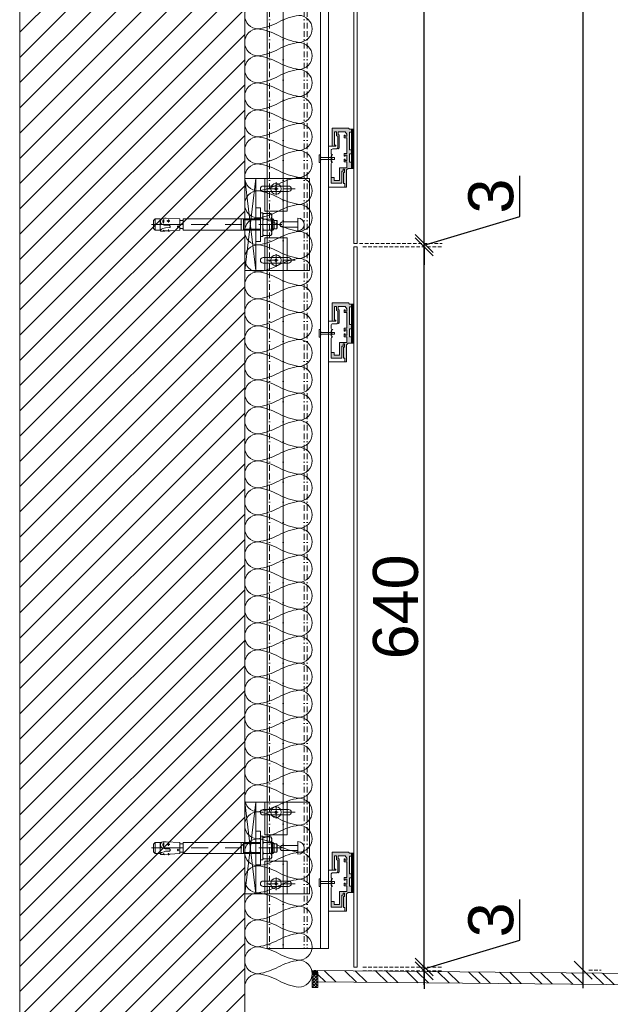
# Model space of a CAD drawing. Header units: millimetres. Extents: x 3652085 to 3778338, y -303702 to -273644.
# Tile 83 of 256: x 3673665 to 3674190, y -283024 to -282148. Entities that reach past the tile are written whole.
import ezdxf

# ---------------------------------------------------------------- set-up
doc = ezdxf.new("R2010")
doc.units = ezdxf.units.MM
doc.header["$PDMODE"] = 34
doc.linetypes.add('BORDERX2', pattern=[88.9, 25.4, -12.7, 25.4, -12.7, 0, -12.7])
doc.linetypes.add('HIDDEN2', pattern=[4.7625, 3.175, -1.5875])
for name, color, linetype in [('!!!! FACADE NACRISFERI QVABAMBIS IZOLACIA', 7, 'Continuous'), ('BRICK WALL 100 (GELOVANI)', 7, 'Continuous'), ('TRANSOM', 7, 'Continuous')]:
    doc.layers.add(name, color=color, linetype=linetype)
for name, color, linetype, lineweight in [('COMPOSITIVE-PANEL (HAUSART)', 177, 'Continuous', 5), ('DIM-03    (HAUSART)', 111, 'Continuous', 5), ('FINISH-FLOOR   (HAUSART)', 140, 'Continuous', 5), ('INSULATION (HAUSEART)', 31, 'Continuous', 15), ('WALL-EXT    (HAUSART)', 7, 'Continuous', 30)]:
    doc.layers.add(name, color=color, linetype=linetype, lineweight=lineweight)
doc.styles.add('1-20 Eng HA', font='arial.ttf', dxfattribs={"height": 40})
doc.dimstyles.new('1-20 Eng HA', dxfattribs={"dimtxt": 40, "dimasz": 16, "dimexe": 16, "dimexo": 5, "dimgap": 5, "dimtad": 1, "dimdec": 0, "dimlfac": -1, "dimzin": 0, "dimdsep": 46, "dimtxsty": '1-20 Eng HA', "dimblk": 'OBLIQUE', "dimcen": 0.09, "dimdle": 16, "dimclrd": 256, "dimclre": 256, "dimclrt": 256, "dimadec": 0, "dimazin": 0, "dimtfac": 1, "dimtdec": 0, "dimtofl": 0, "dimtmove": 0, "dimatfit": 3, "dimldrblk": 'OBLIQUE', "dimfxl": 1, "dimtolj": 1, "dimtzin": 0, "dimlwe": 0, "dimarcsym": 0})

# ---------------------------------------------------------------- blocks, each defined once
blk = doc.blocks.new('_Oblique')
at = {"color": 0, "linetype": 'ByBlock', "lineweight": -2}
blk.add_line((-0.5, -0.5), (0.5, 0.5), dxfattribs=at)
blk = doc.blocks.new('*D261')
at = {"layer": 'Defpoints', "color": 0, "lineweight": 0, "transparency": 16777216}
for p in [(3674035.74, -280013.13, 604742.05), (3674165.65, -280013.13), (3674165.65, -282993.42)]:
    blk.add_point(p, dxfattribs=at)
at = {"layer": 'DIM-03    (HAUSART)', "lineweight": -2, "transparency": 16777216}
blk.add_line((3674165.65, -283009.42), (3674165.65, -279997.13), dxfattribs=at)
at = {"layer": 'DIM-03    (HAUSART)', "linetype": 'HIDDEN2', "lineweight": 0, "transparency": 16777216}
for p, q in [((3674040.74, -280013.13), (3674181.65, -280013.13)), ((3674170.65, -282993.42), (3674181.65, -282993.42))]:
    blk.add_line(p, q, dxfattribs=at)
at = {"layer": 'DIM-03    (HAUSART)', "lineweight": -2, "transparency": 16777216, "xscale": 16, "yscale": 16, "zscale": 16}
for p, rotation in [((3674165.65, -280013.13), 90), ((3674165.65, -282993.42), 270)]:
    blk.add_blockref('_Oblique', p, dxfattribs=dict(at, rotation=rotation))
at = {"layer": 'DIM-03    (HAUSART)', "transparency": 16777216, "insert": (3674140.22, -281503.28), "char_height": 40, "attachment_point": 5, "rotation": 90, "style": '1-20 Eng HA'}
blk.add_mtext('\\A1;2980', dxfattribs=at)
blk = doc.blocks.new('*D282')
at = {"layer": 'Defpoints', "color": 0, "lineweight": 0, "transparency": 16777216}
for p in [(3673964.62, -282350.13, -28787.3), (3674024.31, -282350.13), (3673964.62, -282990.58, -28787.3)]:
    blk.add_point(p, dxfattribs=at)
at = {"layer": 'DIM-03    (HAUSART)', "lineweight": -2, "transparency": 16777216}
blk.add_line((3674024.31, -283006.58), (3674024.31, -282334.13), dxfattribs=at)
at = {"layer": 'DIM-03    (HAUSART)', "linetype": 'HIDDEN2', "lineweight": 0, "transparency": 16777216}
for p, q in [((3673969.62, -282350.13), (3674040.31, -282350.13)), ((3673969.62, -282990.58), (3674040.31, -282990.58))]:
    blk.add_line(p, q, dxfattribs=at)
at = {"layer": 'DIM-03    (HAUSART)', "lineweight": -2, "transparency": 16777216, "xscale": 16, "yscale": 16, "zscale": 16}
for p, rotation in [((3674024.31, -282350.13), 90), ((3674024.31, -282990.58), 270)]:
    blk.add_blockref('_Oblique', p, dxfattribs=dict(at, rotation=rotation))
at = {"layer": 'DIM-03    (HAUSART)', "transparency": 16777216, "insert": (3673998.89, -282670.36), "char_height": 40, "attachment_point": 5, "rotation": 90, "style": '1-20 Eng HA'}
blk.add_mtext('\\A1;640', dxfattribs=at)
blk = doc.blocks.new('*D295')
at = {"layer": 'Defpoints', "color": 0, "lineweight": 0, "transparency": 16777216}
for p in [(3673961.62, -282347.13, -28787.3), (3673964.62, -282350.13, -28787.3), (3674024.31, -282347.13)]:
    blk.add_point(p, dxfattribs=at)
at = {"layer": 'DIM-03    (HAUSART)', "lineweight": -2, "transparency": 16777216}
for p, q in [((3674109.12, -282323.19), (3674109.12, -282287)), ((3674024.31, -282348.63), (3674109.12, -282323.19)), ((3674024.31, -282347.13), (3674024.31, -282331.13)), ((3674024.31, -282350.13), (3674024.31, -282347.13)), ((3674024.31, -282350.13), (3674024.31, -282366.13))]:
    blk.add_line(p, q, dxfattribs=at)
at = {"layer": 'DIM-03    (HAUSART)', "linetype": 'HIDDEN2', "lineweight": 0, "transparency": 16777216}
for p, q in [((3673966.62, -282347.13), (3674040.31, -282347.13)), ((3673969.62, -282350.13), (3674040.31, -282350.13))]:
    blk.add_line(p, q, dxfattribs=at)
at = {"layer": 'DIM-03    (HAUSART)', "lineweight": -2, "transparency": 16777216, "xscale": 16, "yscale": 16, "zscale": 16}
for p, rotation in [((3674024.31, -282347.13), 270), ((3674024.31, -282350.13), 90)]:
    blk.add_blockref('_Oblique', p, dxfattribs=dict(at, rotation=rotation))
at = {"layer": 'DIM-03    (HAUSART)', "transparency": 16777216, "insert": (3674083.68, -282305.09), "char_height": 40, "attachment_point": 5, "rotation": 90, "style": '1-20 Eng HA'}
blk.add_mtext('\\A1;3', dxfattribs=at)
blk = doc.blocks.new('*D296')
at = {"layer": 'Defpoints', "color": 0, "lineweight": 0, "transparency": 16777216}
for p in [(3673961.62, -281572.13, -28787.3), (3674024.31, -281572.13), (3673961.62, -282347.13, -28787.3)]:
    blk.add_point(p, dxfattribs=at)
at = {"layer": 'DIM-03    (HAUSART)', "lineweight": -2, "transparency": 16777216}
blk.add_line((3674024.31, -282363.13), (3674024.31, -281556.13), dxfattribs=at)
at = {"layer": 'DIM-03    (HAUSART)', "linetype": 'HIDDEN2', "lineweight": 0, "transparency": 16777216}
for p, q in [((3673966.62, -281572.13), (3674040.31, -281572.13)), ((3673966.62, -282347.13), (3674040.31, -282347.13))]:
    blk.add_line(p, q, dxfattribs=at)
at = {"layer": 'DIM-03    (HAUSART)', "lineweight": -2, "transparency": 16777216, "xscale": 16, "yscale": 16, "zscale": 16}
for p, rotation in [((3674024.31, -281572.13), 90), ((3674024.31, -282347.13), 270)]:
    blk.add_blockref('_Oblique', p, dxfattribs=dict(at, rotation=rotation))
at = {"layer": 'DIM-03    (HAUSART)', "transparency": 16777216, "insert": (3673998.97, -281959.63), "char_height": 40, "attachment_point": 5, "rotation": 90, "style": '1-20 Eng HA'}
blk.add_mtext('\\A1;775', dxfattribs=at)
blk = doc.blocks.new('*D272')
at = {"layer": 'Defpoints', "color": 0, "lineweight": 0, "transparency": 16777216}
for p in [(3673964.62, -282990.58), (3673964.62, -282993.88, -28787.3), (3674024.31, -282990.58)]:
    blk.add_point(p, dxfattribs=at)
at = {"layer": 'DIM-03    (HAUSART)', "lineweight": -2, "transparency": 16777216}
for p, q in [((3674109.12, -282966.79), (3674109.12, -282930.59)), ((3674024.31, -282992.23), (3674109.12, -282966.79)), ((3674024.31, -282990.58), (3674024.31, -282974.58)), ((3674024.31, -282993.88), (3674024.31, -282990.58)), ((3674024.31, -282993.88), (3674024.31, -283009.88))]:
    blk.add_line(p, q, dxfattribs=at)
at = {"layer": 'DIM-03    (HAUSART)', "linetype": 'HIDDEN2', "lineweight": 0, "transparency": 16777216}
for p, q in [((3673969.62, -282990.58), (3674040.31, -282990.58)), ((3673969.62, -282993.88), (3674040.31, -282993.88))]:
    blk.add_line(p, q, dxfattribs=at)
at = {"layer": 'DIM-03    (HAUSART)', "lineweight": -2, "transparency": 16777216, "xscale": 16, "yscale": 16, "zscale": 16}
for p, rotation in [((3674024.31, -282990.58), 270), ((3674024.31, -282993.88), 90)]:
    blk.add_blockref('_Oblique', p, dxfattribs=dict(at, rotation=rotation))
at = {"layer": 'DIM-03    (HAUSART)', "transparency": 16777216, "insert": (3674083.68, -282948.69), "char_height": 40, "attachment_point": 5, "rotation": 90, "style": '1-20 Eng HA'}
blk.add_mtext('\\A1;3', dxfattribs=at)
blk = doc.blocks.new('*U189')
at = {"color": 7, "linetype": 'Continuous', "lineweight": 0}
for points in [[(0, 15), (4, 15)], [(0, -14.99), (0, 15)], [(4, 15), (4, -14.99)], [(4, 10.5), (6, 10.5)], [(4, -10.5), (4, 10.5)], [(6, -10.5), (6, 10.5)], [(6, 8.5), (6.75, 9.8)], [(6.1, 8.25), (6.35, 9.05)], [(6.35, 9.05), (6.75, 9.8)], [(6.75, 9.8), (13.25, 9.8)], [(13.25, 9.8), (13.65, 9.05)], [(14, 8.5), (13.25, 9.8)], [(13.65, 9.05), (13.9, 8.25)], [(-72.48, 0), (-92.92, 0)], [(-91.02, 3.5), (-89.52, 5)], [(-91.02, -3.5), (-91.02, 3.5)], [(-89.97, 0), (-64.98, 0)], [(-89.52, 5), (-85.02, 5)], [(-89.52, -5), (-89.52, 5)], [(-84.02, 4.8), (-85.02, 5)], [(-85.02, 5), (-85.02, -5)], [(-84.82, 3.6), (-84.97, 2.65)], [(-84.97, 2.65), (-84.67, 1.2)], [(-84.37, 4.45), (-84.82, 3.6)], [(-84.67, 1.2), (-83.87, 0.3)], [(-83.62, 5.05), (-84.37, 4.45)], [(-83.87, 0.3), (-82.47, -0.2)], [(-82.77, 5.35), (-83.62, 5.05)], [(-82.77, 5.35), (-81.22, 5.6)], [(-82.77, 2.85), (-82.67, 3.5)], [(-82.72, 2.2), (-82.77, 2.85)], [(-82.47, 1.6), (-82.72, 2.2)], [(-82.67, 3.5), (-82.32, 4.05)], [(-82.02, 1.15), (-82.47, 1.6)], [(-82.32, 4.05), (-81.82, 4.5)], [(-82.02, 1.15), (-81.82, 4.5)], [(-81.77, 2.8), (-82.02, 1.15)], [(-81.82, 4.5), (-81.77, 2.8)], [(-81.22, 5.6), (-79.67, 5.6)], [(-79.67, 5.6), (-67.53, 4.95)], [(-79.17, 3.25), (-76.47, 3.1)], [(-78.72, 3.45), (-78.12, 3.95)], [(-78.62, 2.75), (-78.72, 3.45)], [(-77.62, 2.35), (-78.62, 2.75)], [(-78.12, 3.95), (-77.22, 3.8)], [(-77.87, 1.8), (-77.72, 4.4)], [(-76.87, 3.1), (-77.62, 2.35)], [(-77.22, 3.8), (-76.87, 3.1)], [(-67.53, -1.3), (-67.53, 4.95)], [(-67.53, 3.6), (-65.18, 3.6)], [(-64.93, 3.7), (-65.18, 3.6)], [(-64.83, 4), (-64.93, 3.7)], [(-64.83, 5), (-64.83, -5)], [(-64.83, 5), (4, 5)], [(-64.83, -4), (-64.83, 4)], [(-42.49, 0), (-57.48, 0)], [(-12.5, 0), (-27.49, 0)], [(-13.05, 5), (-13.05, -5)], [(-11.05, 5), (-11.05, -5)], [(4, 4.1), (-11.05, 4.1)], [(22.89, 0), (2.5, 0)], [(6, 7.35), (6.1, 8.25)], [(6.1, 6.5), (6, 7.35)], [(6, 1), (6.25, 3)], [(6, -1), (6, 1)], [(6.35, 5.65), (6.1, 6.5)], [(6.25, 3), (6.75, 4.9)], [(6.75, 4.9), (6.35, 5.65)], [(6.75, 4.9), (13.25, 4.9)], [(13.65, 5.65), (13.25, 4.9)], [(13.25, 4.9), (13.7, 3)], [(13.9, 6.5), (13.65, 5.65)], [(13.7, 3), (13.95, 1)], [(13.9, 8.25), (14, 7.35)], [(14, 7.35), (13.9, 6.5)], [(13.95, 1), (13.95, -1)], [(14, -8.5), (14, 8.5)], [(14, 5), (15, 5)], [(15.89, 4.1), (14, 4.1)], [(15, 5), (16.34, 3.6)], [(15, 5), (15, -5)], [(18.44, 3.7), (16.34, 3.7)], [(16.34, 3.6), (16.34, -3.6)], [(18.94, 3.2), (18.44, 3.7)], [(18.44, -3.7), (18.44, 3.7)], [(18.94, 3.2), (18.94, -3.2)], [(-89.52, -5), (-91.02, -3.5)], [(-89.52, -5), (-85.02, -5)], [(-84.82, -4.95), (-85.02, -5)], [(-84.82, -5.05), (-84.02, -4.15)], [(-84.82, -5.05), (-84.77, -5.85)], [(-84.77, -5.85), (-82.62, -5.75)], [(-84.02, -4.15), (-82.87, -3.65)], [(-82.87, -3.65), (-81.67, -3.3)], [(-82.62, -5.75), (-81.82, -4.95)], [(-82.62, -5.75), (-81.72, -6.2)], [(-82.47, -0.2), (-81.62, -0.45)], [(-81.82, -4.95), (-81.62, -5.7)], [(-81.82, -4.95), (-81.72, -6.2)], [(-81.62, -5.7), (-81.72, -6.2)], [(-81.67, -3.3), (-80.52, -2.9)], [(-81.62, -0.45), (-80.77, -0.7)], [(-81.62, -5.7), (-78.72, -5.55)], [(-80.77, -0.7), (-76.97, -0.9)], [(-80.52, -2.9), (-76.77, -2.7)], [(-78.72, -5.55), (-78.62, -5.65)], [(-78.62, -5.55), (-77.67, -5.45)], [(-78.62, -5.65), (-76.72, -5.9)], [(-77.72, -4.55), (-77.67, -6.25)], [(-77.67, -5.45), (-76.67, -5.45)], [(-76.97, -0.9), (-76.62, -1)], [(-76.47, -2.55), (-76.77, -2.7)], [(-76.67, -5.55), (-76.72, -5.9)], [(-76.67, -5.55), (-76.62, -5.5)], [(-76.62, -1), (-76.32, -1.2)], [(-76.62, -5.5), (-76.57, -5.45)], [(-76.57, -5.45), (-67.53, -5.05)], [(-76.22, -2.25), (-76.47, -2.55)], [(-76.32, -1.2), (-76.17, -1.55)], [(-76.12, -1.9), (-76.22, -2.25)], [(-76.17, -1.55), (-76.12, -1.9)], [(-69.73, -1.65), (-69.53, -1.35)], [(-69.73, -1.95), (-69.73, -1.65)], [(-69.53, -2.25), (-69.73, -1.95)], [(-69.53, -1.35), (-69.23, -1.2)], [(-69.23, -2.4), (-69.53, -2.25)], [(-69.23, -1.2), (-67.53, -1.3)], [(-69.23, -2.4), (-67.53, -2.3)], [(-67.53, -2.3), (-67.53, -5.05)], [(-67.53, -3.6), (-65.18, -3.6)], [(-65.18, -3.6), (-64.93, -3.7)], [(-64.93, -3.7), (-64.83, -4)], [(-64.83, -5), (4, -5)], [(-13, -5), (-13.05, -5)], [(4, -4.1), (-11.05, -4.1)], [(6.25, -2.95), (6, -1)], [(6, -7.35), (6.1, -6.5)], [(6.1, -8.2), (6, -7.35)], [(6, -8.5), (6.75, -9.8)], [(6.1, -6.5), (6.35, -5.65)], [(6.35, -9.05), (6.1, -8.2)], [(6.75, -4.9), (6.25, -2.95)], [(6.35, -5.65), (6.75, -4.9)], [(6.75, -4.9), (13.25, -4.9)], [(13.7, -2.95), (13.25, -4.9)], [(13.25, -4.9), (13.65, -5.65)], [(14, -8.5), (13.25, -9.8)], [(13.65, -5.65), (13.9, -6.5)], [(13.9, -8.2), (13.65, -9.05)], [(13.95, -1), (13.7, -2.95)], [(13.9, -6.5), (14, -7.35)], [(14, -7.35), (13.9, -8.2)], [(15.89, -4.1), (14, -4.1)], [(14, -5), (15, -5)], [(15, -5), (16.34, -3.6)], [(18.44, -3.7), (16.34, -3.7)], [(18.44, -3.7), (18.94, -3.2)], [(4, -14.99), (0, -14.99)], [(4, -10.5), (6, -10.5)], [(6.75, -9.8), (6.35, -9.05)], [(6.75, -9.8), (13.25, -9.8)], [(13.65, -9.05), (13.25, -9.8)]]:
    blk.add_lwpolyline(points, dxfattribs=at)

msp = doc.modelspace()

# ---------------------------------------------------------------- hatches: boundary and pattern name
at = {"layer": 'COMPOSITIVE-PANEL (HAUSART)', "lineweight": 30}
h = msp.add_hatch(color=6, dxfattribs=at)
h.set_gradient(color1=(51, 51, 51), color2=(0, 0, 0), one_color=1, name='HEMISPHERICAL')
h.paths.add_polyline_path([(3673955.39, -282268.59), (3673954.04, -282268.59), (3673954.04, -282269.65), (3673952.94, -282269.65), (3673952.94, -282267.17), (3673955.39, -282267.17), (3673955.39, -282253.27), (3673952.94, -282253.27), (3673952.94, -282250.78), (3673954.04, -282250.78), (3673954.04, -282251.84), (3673955.39, -282251.84), (3673955.39, -282250.01), (3673953.93, -282247.98), (3673947.63, -282247.98), (3673947.63, -282250.66), (3673948.62, -282250.66), (3673948.62, -282262.31, -1), (3673947.29, -282262.31), (3673947.29, -282251.92), (3673946.17, -282251.51), (3673946.17, -282247.98), (3673944.43, -282247.98), (3673944.43, -282259.9), (3673945.61, -282259.9), (3673945.61, -282260.77), (3673942.5, -282260.77), (3673942.5, -282244.7), (3673957.03, -282244.7), (3673957.73, -282245.63), (3673959.62, -282245.63), (3673959.62, -282248.25), (3673957.76, -282248.25), (3673957.76, -282263.91), (3673959.62, -282263.91), (3673959.62, -282267.58), (3673957.66, -282267.58), (3673957.66, -282274.93), (3673959.62, -282274.93), (3673959.62, -282280.47), (3673956.56, -282280.47), (3673955.14, -282281.8), (3673955.14, -282297.18), (3673953.59, -282297.18), (3673953.59, -282293.89), (3673952.42, -282293.89), (3673952.42, -282284.01), (3673953.44, -282284.01), (3673953.44, -282281.12), (3673952.21, -282281.12), (3673952.21, -282283.02), (3673950.94, -282283.02), (3673950.94, -282293.71), (3673941.39, -282293.71), (3673941.39, -282288.67), (3673944.17, -282288.66), (3673944.17, -282291.25), (3673949.04, -282291.25), (3673949.04, -282279.82), (3673955.39, -282279.82), (3673955.39, -282274.74), (3673952.94, -282274.74), (3673952.94, -282272.25), (3673954.04, -282272.25), (3673954.04, -282273.31), (3673955.39, -282273.31)])
at = {"layer": 'COMPOSITIVE-PANEL (HAUSART)', "true_color": 0x000000}
h = msp.add_hatch(dxfattribs=at)
h.set_pattern_fill('ANSI38', color=18, scale=0.1, angle=-180)
h.set_pattern_definition([(225, (30858736.25976, -4394223.24477), (0.2245064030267, -0.2245064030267), []), (315, (30858736.25976, -4394223.24477), (0.6735192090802, -0.2245064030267), [0.79375, -0.47625])])
h.paths.add_polyline_path([(3673959.62, -282280.47), (3673961.62, -282280.47), (3673961.62, -282245.63), (3673959.62, -282245.63)])
at = {"layer": 'COMPOSITIVE-PANEL (HAUSART)', "lineweight": 30}
h = msp.add_hatch(color=6, dxfattribs=at)
h.set_gradient(color1=(51, 51, 51), color2=(0, 0, 0), one_color=1, name='HEMISPHERICAL')
h.paths.add_polyline_path([(3673955.39, -282424.03), (3673954.04, -282424.03), (3673954.04, -282425.09), (3673952.94, -282425.09), (3673952.94, -282422.6), (3673955.39, -282422.6), (3673955.39, -282408.7), (3673952.94, -282408.7), (3673952.94, -282406.22), (3673954.04, -282406.22), (3673954.04, -282407.28), (3673955.39, -282407.28), (3673955.39, -282405.44), (3673953.93, -282403.41), (3673947.63, -282403.41), (3673947.63, -282406.09), (3673948.62, -282406.09), (3673948.62, -282417.75, -1), (3673947.29, -282417.75), (3673947.29, -282407.35), (3673946.17, -282406.94), (3673946.17, -282403.41), (3673944.43, -282403.41), (3673944.43, -282415.34), (3673945.61, -282415.34), (3673945.61, -282416.21), (3673942.5, -282416.21), (3673942.5, -282400.13), (3673957.03, -282400.13), (3673957.73, -282401.06), (3673959.62, -282401.06), (3673959.62, -282403.68), (3673957.76, -282403.68), (3673957.76, -282419.35), (3673959.62, -282419.35), (3673959.62, -282423.01), (3673957.66, -282423.01), (3673957.66, -282430.36), (3673959.62, -282430.36), (3673959.62, -282435.9), (3673956.56, -282435.9), (3673955.14, -282437.23), (3673955.14, -282452.61), (3673953.59, -282452.61), (3673953.59, -282449.32), (3673952.42, -282449.32), (3673952.42, -282439.44), (3673953.44, -282439.44), (3673953.44, -282436.55), (3673952.21, -282436.55), (3673952.21, -282438.45), (3673950.94, -282438.45), (3673950.94, -282449.14), (3673941.39, -282449.14), (3673941.39, -282444.1), (3673944.17, -282444.1), (3673944.17, -282446.68), (3673949.04, -282446.68), (3673949.04, -282435.25), (3673955.39, -282435.25), (3673955.39, -282430.17), (3673952.94, -282430.17), (3673952.94, -282427.68), (3673954.04, -282427.68), (3673954.04, -282428.74), (3673955.39, -282428.74)])
at = {"layer": 'COMPOSITIVE-PANEL (HAUSART)', "true_color": 0x000000}
h = msp.add_hatch(dxfattribs=at)
h.set_pattern_fill('ANSI38', color=18, scale=0.1, angle=-180)
h.set_pattern_definition([(225, (30858736.25976, -4394067.8104), (0.2245064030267, -0.2245064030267), []), (315, (30858736.25976, -4394067.8104), (0.6735192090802, -0.2245064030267), [0.79375, -0.47625])])
h.paths.add_polyline_path([(3673959.62, -282435.9), (3673961.62, -282435.9), (3673961.62, -282401.06), (3673959.62, -282401.06)])
at = {"layer": 'COMPOSITIVE-PANEL (HAUSART)', "lineweight": 30}
h = msp.add_hatch(color=6, dxfattribs=at)
h.set_gradient(color1=(51, 51, 51), color2=(0, 0, 0), one_color=1, name='HEMISPHERICAL')
h.paths.add_polyline_path([(3673955.39, -282912.34), (3673954.04, -282912.34), (3673954.04, -282913.4), (3673952.94, -282913.4), (3673952.94, -282910.91), (3673955.39, -282910.91), (3673955.39, -282897.02), (3673952.94, -282897.02), (3673952.94, -282894.53), (3673954.04, -282894.53), (3673954.04, -282895.59), (3673955.39, -282895.59), (3673955.39, -282893.76), (3673953.93, -282891.73), (3673947.63, -282891.73), (3673947.63, -282894.41), (3673948.62, -282894.41), (3673948.62, -282906.06, -1), (3673947.29, -282906.06), (3673947.29, -282895.66), (3673946.17, -282895.25), (3673946.17, -282891.73), (3673944.43, -282891.73), (3673944.43, -282903.65), (3673945.61, -282903.65), (3673945.61, -282904.52), (3673942.5, -282904.52), (3673942.5, -282888.45), (3673957.03, -282888.45), (3673957.73, -282889.38), (3673959.62, -282889.38), (3673959.62, -282892), (3673957.76, -282892), (3673957.76, -282907.66), (3673959.62, -282907.66), (3673959.62, -282911.32), (3673957.66, -282911.32), (3673957.66, -282918.68), (3673959.62, -282918.68), (3673959.62, -282924.22), (3673956.56, -282924.22), (3673955.14, -282925.54), (3673955.14, -282940.93), (3673953.59, -282940.93), (3673953.59, -282937.63), (3673952.42, -282937.63), (3673952.42, -282927.76), (3673953.44, -282927.76), (3673953.44, -282924.86), (3673952.21, -282924.86), (3673952.21, -282926.77), (3673950.94, -282926.77), (3673950.94, -282937.45), (3673941.39, -282937.45), (3673941.39, -282932.42), (3673944.17, -282932.41), (3673944.17, -282935), (3673949.04, -282935), (3673949.04, -282923.56), (3673955.39, -282923.56), (3673955.39, -282918.48), (3673952.94, -282918.48), (3673952.94, -282916), (3673954.04, -282916), (3673954.04, -282917.06), (3673955.39, -282917.06)])
at = {"layer": 'COMPOSITIVE-PANEL (HAUSART)', "true_color": 0x000000}
h = msp.add_hatch(dxfattribs=at)
h.set_pattern_fill('ANSI38', color=18, scale=0.1, angle=-180)
h.set_pattern_definition([(225, (30858736.25976, -4394866.99265), (0.2245064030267, -0.2245064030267), []), (315, (30858736.25976, -4394866.99265), (0.6735192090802, -0.2245064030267), [0.79375, -0.47625])])
h.paths.add_polyline_path([(3673959.62, -282924.22), (3673961.62, -282924.22), (3673961.62, -282889.38), (3673959.62, -282889.38)])
at = {"layer": 'FINISH-FLOOR   (HAUSART)'}
h = msp.add_hatch(dxfattribs=at)
h.set_pattern_fill('ANSI32', color=256, scale=2, angle=90.57457)
h.set_pattern_definition([(135.57457049, (-10179018.281, 2196593.61), (-13.334626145, -13.604787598), []), (135.57457049, (-10179018.372, 2196602.59), (-13.334626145, -13.604787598), [])])
h.paths.add_polyline_path([(3675659.62, -283019.81), (3675659.62, -283009.81), (3673929.73, -282993.71), (3673929.73, -283003.71)])
at = {"layer": 'TRANSOM', "linetype": 'Continuous'}
h = msp.add_hatch(dxfattribs=at)
h.set_pattern_fill('_U', color=3, scale=2, angle=45, style=0, double=1, pattern_type=0)
h.set_pattern_definition([(45, (3654092.0792, -281217.7233), (-1.41421356, 1.41421356), []), (135, (3654092.0792, -281217.7233), (-1.41421356, -1.41421356), [])])
edge = h.paths.add_edge_path()
edge.add_arc((3673927.19, -282996.67), 3, 31.98674, 148.8605)
edge.add_line((3673924.62, -282995.12), (3673924.62, -283008.7))
edge.add_line((3673924.62, -283008.7), (3673929.73, -283008.74))
edge.add_line((3673929.73, -283008.74), (3673929.73, -282995.09))
at = {"layer": 'WALL-EXT    (HAUSART)', "linetype": 'Continuous', "lineweight": 0}
h = msp.add_hatch(dxfattribs=at)
h.set_pattern_fill('ANSI31', scale=5, style=0)
h.set_pattern_definition([(45, (4234177.064, -415079.798), (-11.22532015, 11.22532015), [])])
h.paths.add_polyline_path([(3673664.62, -283093.13), (3673864.62, -283093.13), (3673864.62, -280293.13), (3673664.62, -280293.13)])

# ---------------------------------------------------------------- linework, layer by layer
at = {"layer": '!!!! FACADE NACRISFERI QVABAMBIS IZOLACIA', "color": 7, "linetype": 'Continuous', "lineweight": 0, "elevation": 305519.76}
msp.add_lwpolyline([(3673884.62, -282974.25), (3673884.62, -280023.18)], dxfattribs=at)
at = {"color": 0, "lineweight": 0}
for p, q in [((3673874.62, -282289.52, 302370.49), (3673864.62, -282371.27, 302370.49)), ((3673864.62, -282289.52, 302370.49), (3673874.62, -282371.27, 302370.49)), ((3673892.46, -282304.17, 302370.49), (3673892.46, -282292.82, 302370.49)), ((3673892.46, -282356.62, 302370.49), (3673892.46, -282367.97, 302370.49)), ((3673874.62, -282843.87, 302370.49), (3673864.62, -282925.62, 302370.49)), ((3673864.62, -282843.87, 302370.49), (3673874.62, -282925.62, 302370.49)), ((3673892.46, -282858.52, 302370.49), (3673892.46, -282847.17, 302370.49)), ((3673892.46, -282910.97, 302370.49), (3673892.46, -282922.32, 302370.49))]:
    msp.add_line(p, q, dxfattribs=at)
for points, elevation in [([(3673884.62, -280023.18), (3673884.62, -282974.25)], 305519.76), ([(3673898.96, -280023.18), (3673898.96, -282974.25)], 305519.76), ([(3673932.11, -280023.18), (3673932.11, -282974.25)], 305519.76), ([(3673939.12, -280023.18), (3673939.12, -282974.25)], 305519.76), ([(3673881.03, -282296.18), (3673903.61, -282296.18)], 302370.49), ([(3673881.03, -282301.02), (3673903.61, -282301.02)], 302370.49), ([(3673911.96, -282324.71), (3673911.96, -282335.93)], 302370.49), ([(3673881.03, -282359.77), (3673903.61, -282359.77)], 302370.49), ([(3673881.03, -282364.6), (3673903.61, -282364.6)], 302370.49), ([(3673881.03, -282850.53), (3673903.61, -282850.53)], 302370.49), ([(3673881.03, -282855.37), (3673903.61, -282855.37)], 302370.49), ([(3673911.96, -282879.06), (3673911.96, -282890.28)], 302370.49), ([(3673881.03, -282914.12), (3673903.61, -282914.12)], 302370.49), ([(3673881.03, -282918.95), (3673903.61, -282918.95)], 302370.49)]:
    msp.add_lwpolyline(points, dxfattribs=dict(at, elevation=elevation))
at = {"color": 0, "linetype": 'BORDERX2', "lineweight": 0, "ltscale": 0.2, "elevation": 305519.76}
for points in [[(3673886.72, -280023.18), (3673886.72, -282974.25)], [(3673898.96, -280023.18), (3673898.96, -282974.25)], [(3673917.43, -280023.18), (3673917.43, -282974.25)], [(3673920.18, -280023.18), (3673920.18, -282974.25)]]:
    msp.add_lwpolyline(points, dxfattribs=at)
at = {"color": 0, "lineweight": 0}
for points, elevation in [([(3673874.62, -282289.52), (3673864.62, -282289.52), (3673864.62, -282371.27), (3673874.62, -282371.27)], 302370.49), ([(3673922.26, -282371.27), (3673922.26, -282289.52), (3673874.62, -282289.52), (3673874.62, -282371.27), (3673922.26, -282371.27)], 305519.76), ([(3673902.48, -282289.52), (3673882.45, -282289.52), (3673882.45, -282318.63), (3673902.48, -282318.63)], 302370.49), ([(3673902.48, -282371.27), (3673882.45, -282371.27), (3673882.45, -282342.15), (3673902.48, -282342.15)], 302370.49), ([(3673874.62, -282843.87), (3673864.62, -282843.87), (3673864.62, -282925.62), (3673874.62, -282925.62)], 302370.49), ([(3673922.26, -282925.62), (3673922.26, -282843.87), (3673874.62, -282843.87), (3673874.62, -282925.62), (3673922.26, -282925.62)], 305519.76), ([(3673902.48, -282843.87), (3673882.45, -282843.87), (3673882.45, -282872.98), (3673902.48, -282872.98)], 302370.49), ([(3673902.48, -282925.62), (3673882.45, -282925.62), (3673882.45, -282896.5), (3673902.48, -282896.5)], 302370.49)]:
    msp.add_lwpolyline(points, close=True, dxfattribs=dict(at, elevation=elevation))
at = {"color": 0, "linetype": 'BORDERX2', "lineweight": 0, "ltscale": 0.4, "elevation": 302370.49}
for points in [[(3673909.5, -282298.6), (3673873.9, -282298.6)], [(3673909.5, -282362.19), (3673873.9, -282362.19)], [(3673909.5, -282852.95), (3673873.9, -282852.95)], [(3673909.5, -282916.54), (3673873.9, -282916.54)]]:
    msp.add_lwpolyline(points, dxfattribs=at)
at = {"color": 0, "lineweight": 0, "elevation": 302370.49}
for points in [[(3673911.96, -282328.08), (3673898.36, -282328.08, 1), (3673898.36, -282332.71), (3673911.96, -282332.71)], [(3673911.96, -282882.43), (3673898.36, -282882.43, 1), (3673898.36, -282887.06), (3673911.96, -282887.06)]]:
    msp.add_lwpolyline(points, format="xyb", dxfattribs=at)
at = {"color": 2, "lineweight": 0, "elevation": 302370.49}
msp.add_lwpolyline([(3673929.73, -282995.09, 0.559304), (3673924.62, -282995.12), (3673924.62, -283008.67), (3673929.73, -283008.72), (3673929.73, -282995.09)], format="xyb", close=True, dxfattribs=at)
at = {"lineweight": 0}
for centre, radius in [((3673892.46, -282298.6, 302370.49), 4.73), ((3673892.46, -282298.6, 302370.49), 1.08), ((3673892.46, -282362.19, 302370.49), 4.73), ((3673892.46, -282362.19, 302370.49), 1.08), ((3673892.46, -282852.95, 302370.49), 4.73), ((3673892.46, -282852.95, 302370.49), 1.08), ((3673892.46, -282916.54, 302370.49), 4.73), ((3673892.46, -282916.54, 302370.49), 1.08)]:
    msp.add_circle(centre, radius, dxfattribs=at)
for centre, radius, start, end in [((3673881.03, -282298.6, 302370.49), 2.42, 90, 270), ((3673903.61, -282298.6, 302370.49), 2.42, 270, 90), ((3673911.96, -282330.32, 302370.49), 5.61, 270, 90), ((3673881.03, -282362.19, 302370.49), 2.42, 90, 270), ((3673903.61, -282362.19, 302370.49), 2.42, 270, 90), ((3673881.03, -282852.95, 302370.49), 2.42, 90, 270), ((3673903.61, -282852.95, 302370.49), 2.42, 270, 90), ((3673911.96, -282884.67, 302370.49), 5.61, 270, 90), ((3673881.03, -282916.54, 302370.49), 2.42, 90, 270), ((3673903.61, -282916.54, 302370.49), 2.42, 270, 90)]:
    msp.add_arc(centre, radius, start, end, dxfattribs=at)
at = {"layer": 'BRICK WALL 100 (GELOVANI)', "color": 7, "linetype": 'Continuous', "lineweight": 0, "elevation": 305519.76}
msp.add_lwpolyline([(3673884.62, -282974.25), (3673884.62, -280023.18)], dxfattribs=at)
at = {"layer": 'COMPOSITIVE-PANEL (HAUSART)', "lineweight": 0, "elevation": 305519.76}
for points in [[(3673947.29, -282262.31), (3673947.29, -282251.92), (3673946.17, -282251.51), (3673946.17, -282247.98), (3673944.43, -282247.98), (3673944.43, -282259.9), (3673945.61, -282259.9), (3673945.61, -282260.77), (3673939.12, -282260.77), (3673939.12, -282297.13), (3673953.59, -282297.13), (3673953.59, -282293.89), (3673952.42, -282293.89), (3673952.42, -282284.01), (3673953.44, -282284.01), (3673953.44, -282281.12), (3673952.21, -282281.12), (3673952.21, -282283.02), (3673950.94, -282283.02), (3673950.94, -282293.71), (3673941.41, -282293.71), (3673941.41, -282276.31, -0.344825), (3673942.96, -282274.83, -0.431827), (3673941.39, -282273.41), (3673941.39, -282269.71, -0.320777), (3673942.96, -282268.34, -0.432167), (3673941.39, -282266.87), (3673941.39, -282264.63, -0.414214), (3673942.89, -282263.14), (3673946.41, -282263.14), (3673947.29, -282262.31)], [(3673959.62, -282245.63), (3673957.73, -282245.63), (3673957.03, -282244.7), (3673942.5, -282244.7), (3673942.5, -282260.77), (3673945.61, -282260.77), (3673945.61, -282259.9), (3673944.43, -282259.9), (3673944.43, -282247.98), (3673946.17, -282247.98), (3673946.17, -282251.51), (3673947.29, -282251.92), (3673947.29, -282262.31, 1), (3673948.62, -282262.31), (3673948.62, -282250.66), (3673947.63, -282250.66), (3673947.63, -282247.98), (3673953.93, -282247.98), (3673955.39, -282250.01), (3673955.39, -282251.84), (3673954.04, -282251.84), (3673954.04, -282250.78), (3673952.94, -282250.78), (3673952.94, -282253.27), (3673955.39, -282253.27), (3673955.39, -282267.17), (3673952.94, -282267.17), (3673952.94, -282269.65), (3673954.04, -282269.65), (3673954.04, -282268.59), (3673955.39, -282268.59), (3673955.39, -282273.31), (3673954.04, -282273.31), (3673954.04, -282272.25), (3673952.94, -282272.25), (3673952.94, -282274.74), (3673955.39, -282274.74), (3673955.39, -282279.82), (3673949.04, -282279.82), (3673949.04, -282291.25), (3673944.17, -282291.25), (3673944.17, -282288.66), (3673941.39, -282288.67), (3673941.39, -282293.71), (3673950.94, -282293.71), (3673950.94, -282283.02), (3673952.21, -282283.02), (3673952.21, -282281.12), (3673953.44, -282281.12), (3673953.44, -282284.01), (3673952.42, -282284.01), (3673952.42, -282293.89), (3673953.59, -282293.89), (3673953.59, -282297.18), (3673955.14, -282297.18), (3673955.14, -282281.8), (3673956.56, -282280.47), (3673959.62, -282280.47), (3673959.62, -282274.93), (3673957.66, -282274.93), (3673957.66, -282267.58), (3673959.62, -282267.58), (3673959.62, -282263.91), (3673957.76, -282263.91), (3673957.76, -282248.25), (3673959.62, -282248.25), (3673959.62, -282245.63)], [(3673947.29, -282417.75), (3673947.29, -282407.35), (3673946.17, -282406.94), (3673946.17, -282403.41), (3673944.43, -282403.41), (3673944.43, -282415.34), (3673945.61, -282415.34), (3673945.61, -282416.21), (3673939.12, -282416.21), (3673939.12, -282452.57), (3673953.59, -282452.57), (3673953.59, -282449.32), (3673952.42, -282449.32), (3673952.42, -282439.44), (3673953.44, -282439.44), (3673953.44, -282436.55), (3673952.21, -282436.55), (3673952.21, -282438.45), (3673950.94, -282438.45), (3673950.94, -282449.14), (3673941.41, -282449.14), (3673941.41, -282431.74, -0.344825), (3673942.96, -282430.27, -0.431827), (3673941.39, -282428.85), (3673941.39, -282425.15, -0.320777), (3673942.96, -282423.78, -0.432167), (3673941.39, -282422.3), (3673941.39, -282420.07, -0.414214), (3673942.89, -282418.57), (3673946.41, -282418.57), (3673947.29, -282417.75)], [(3673959.62, -282401.06), (3673957.73, -282401.06), (3673957.03, -282400.13), (3673942.5, -282400.13), (3673942.5, -282416.21), (3673945.61, -282416.21), (3673945.61, -282415.34), (3673944.43, -282415.34), (3673944.43, -282403.41), (3673946.17, -282403.41), (3673946.17, -282406.94), (3673947.29, -282407.35), (3673947.29, -282417.75, 1), (3673948.62, -282417.75), (3673948.62, -282406.09), (3673947.63, -282406.09), (3673947.63, -282403.41), (3673953.93, -282403.41), (3673955.39, -282405.44), (3673955.39, -282407.28), (3673954.04, -282407.28), (3673954.04, -282406.22), (3673952.94, -282406.22), (3673952.94, -282408.7), (3673955.39, -282408.7), (3673955.39, -282422.6), (3673952.94, -282422.6), (3673952.94, -282425.09), (3673954.04, -282425.09), (3673954.04, -282424.03), (3673955.39, -282424.03), (3673955.39, -282428.74), (3673954.04, -282428.74), (3673954.04, -282427.68), (3673952.94, -282427.68), (3673952.94, -282430.17), (3673955.39, -282430.17), (3673955.39, -282435.25), (3673949.04, -282435.25), (3673949.04, -282446.68), (3673944.17, -282446.68), (3673944.17, -282444.1), (3673941.39, -282444.1), (3673941.39, -282449.14), (3673950.94, -282449.14), (3673950.94, -282438.45), (3673952.21, -282438.45), (3673952.21, -282436.55), (3673953.44, -282436.55), (3673953.44, -282439.44), (3673952.42, -282439.44), (3673952.42, -282449.32), (3673953.59, -282449.32), (3673953.59, -282452.61), (3673955.14, -282452.61), (3673955.14, -282437.23), (3673956.56, -282435.9), (3673959.62, -282435.9), (3673959.62, -282430.36), (3673957.66, -282430.36), (3673957.66, -282423.01), (3673959.62, -282423.01), (3673959.62, -282419.35), (3673957.76, -282419.35), (3673957.76, -282403.68), (3673959.62, -282403.68), (3673959.62, -282401.06)], [(3673959.62, -282889.38), (3673957.73, -282889.38), (3673957.03, -282888.45), (3673942.5, -282888.45), (3673942.5, -282904.52), (3673945.61, -282904.52), (3673945.61, -282903.65), (3673944.43, -282903.65), (3673944.43, -282891.73), (3673946.17, -282891.73), (3673946.17, -282895.25), (3673947.29, -282895.66), (3673947.29, -282906.06, 1), (3673948.62, -282906.06), (3673948.62, -282894.41), (3673947.63, -282894.41), (3673947.63, -282891.73), (3673953.93, -282891.73), (3673955.39, -282893.76), (3673955.39, -282895.59), (3673954.04, -282895.59), (3673954.04, -282894.53), (3673952.94, -282894.53), (3673952.94, -282897.02), (3673955.39, -282897.02), (3673955.39, -282910.91), (3673952.94, -282910.91), (3673952.94, -282913.4), (3673954.04, -282913.4), (3673954.04, -282912.34), (3673955.39, -282912.34), (3673955.39, -282917.06), (3673954.04, -282917.06), (3673954.04, -282916), (3673952.94, -282916), (3673952.94, -282918.48), (3673955.39, -282918.48), (3673955.39, -282923.56), (3673949.04, -282923.56), (3673949.04, -282935), (3673944.17, -282935), (3673944.17, -282932.41), (3673941.39, -282932.42), (3673941.39, -282937.45), (3673950.94, -282937.45), (3673950.94, -282926.77), (3673952.21, -282926.77), (3673952.21, -282924.86), (3673953.44, -282924.86), (3673953.44, -282927.76), (3673952.42, -282927.76), (3673952.42, -282937.63), (3673953.59, -282937.63), (3673953.59, -282940.93), (3673955.14, -282940.93), (3673955.14, -282925.54), (3673956.56, -282924.22), (3673959.62, -282924.22), (3673959.62, -282918.68), (3673957.66, -282918.68), (3673957.66, -282911.32), (3673959.62, -282911.32), (3673959.62, -282907.66), (3673957.76, -282907.66), (3673957.76, -282892), (3673959.62, -282892), (3673959.62, -282889.38)], [(3673947.29, -282906.06), (3673947.29, -282895.66), (3673946.17, -282895.25), (3673946.17, -282891.73), (3673944.43, -282891.73), (3673944.43, -282903.65), (3673945.61, -282903.65), (3673945.61, -282904.52), (3673939.12, -282904.52), (3673939.12, -282940.88), (3673953.59, -282940.88), (3673953.59, -282937.63), (3673952.42, -282937.63), (3673952.42, -282927.76), (3673953.44, -282927.76), (3673953.44, -282924.86), (3673952.21, -282924.86), (3673952.21, -282926.77), (3673950.94, -282926.77), (3673950.94, -282937.45), (3673941.41, -282937.45), (3673941.41, -282920.05, -0.344825), (3673942.96, -282918.58, -0.431827), (3673941.39, -282917.16), (3673941.39, -282913.46, -0.320777), (3673942.96, -282912.09, -0.432167), (3673941.39, -282910.61), (3673941.39, -282908.38, -0.414214), (3673942.89, -282906.88), (3673946.41, -282906.88), (3673947.29, -282906.06)]]:
    msp.add_lwpolyline(points, format="xyb", dxfattribs=at)
for points in [[(3673959.62, -282280.47), (3673961.62, -282280.47), (3673961.62, -282245.63), (3673959.62, -282245.63), (3673959.62, -282280.47)], [(3673942, -282270.23), (3673941.39, -282270.23), (3673941.39, -282273.17), (3673942, -282273.17)], [(3673959.62, -282435.9), (3673961.62, -282435.9), (3673961.62, -282401.06), (3673959.62, -282401.06), (3673959.62, -282435.9)], [(3673942, -282425.67), (3673941.39, -282425.67), (3673941.39, -282428.61), (3673942, -282428.61)], [(3673959.62, -282924.22), (3673961.62, -282924.22), (3673961.62, -282889.38), (3673959.62, -282889.38), (3673959.62, -282924.22)], [(3673942, -282913.98), (3673941.39, -282913.98), (3673941.39, -282916.92), (3673942, -282916.92)]]:
    msp.add_lwpolyline(points, close=True, dxfattribs=at)
at = {"layer": 'COMPOSITIVE-PANEL (HAUSART)', "lineweight": 0}
for points, elevation in [([(3673944.33, -282270.88), (3673944.33, -282272.53), (3673932.56, -282272.53), (3673932.11, -282273.22), (3673932.11, -282275.11), (3673930.79, -282275.11), (3673930.79, -282268.3), (3673932.11, -282268.3), (3673932.11, -282270.19), (3673932.56, -282270.88), (3673944.33, -282270.88)], 626896.77), ([(3673944.33, -282426.31), (3673944.33, -282427.97), (3673932.56, -282427.97), (3673932.11, -282428.65), (3673932.11, -282430.54), (3673930.79, -282430.54), (3673930.79, -282423.73), (3673932.11, -282423.73), (3673932.11, -282425.63), (3673932.56, -282426.31), (3673944.33, -282426.31)], 466208.26), ([(3673944.33, -282914.62), (3673944.33, -282916.28), (3673932.56, -282916.28), (3673932.11, -282916.96), (3673932.11, -282918.86), (3673930.79, -282918.86), (3673930.79, -282912.05), (3673932.11, -282912.05), (3673932.11, -282913.94), (3673932.56, -282914.62), (3673944.33, -282914.62)], 626896.77)]:
    msp.add_lwpolyline(points, dxfattribs=dict(at, elevation=elevation))
at = {"layer": 'DIM-03    (HAUSART)', "color": 0, "lineweight": 0}
msp.add_line((3673939.12, -282974.25, 305519.76), (3673884.62, -282974.25, 305519.76), dxfattribs=at)
at = {"layer": 'DIM-03    (HAUSART)', "color": 0, "lineweight": 0, "elevation": 305519.76}
msp.add_lwpolyline([(3673898.96, -280023.18), (3673898.96, -282974.25)], dxfattribs=at)
at = {"layer": 'FINISH-FLOOR   (HAUSART)', "elevation": 302370.49}
for points in [[(3673929.73, -282993.71), (3675664.62, -283009.86)], [(3673929.73, -283003.71), (3675664.62, -283019.86)]]:
    msp.add_lwpolyline(points, dxfattribs=at)
at = {"layer": 'INSULATION (HAUSEART)', "elevation": 302370.49}
msp.add_lwpolyline([(3673864.62, -283008.56, -0.414214), (3673876.62, -282996.56, -0.084348), (3673894.62, -283002.56, 0.084348), (3673912.62, -283008.56, 1), (3673912.62, -282984.55, 0.084348), (3673894.62, -282990.55, -0.084348), (3673876.62, -282996.56, -1), (3673876.62, -282972.55, -0.084348), (3673894.62, -282978.55, 0.084348), (3673912.62, -282984.55, 1), (3673912.62, -282960.55, 0.084348), (3673894.62, -282966.55, -0.084348), (3673876.62, -282972.55, -1), (3673876.62, -282948.55, -0.084348), (3673894.62, -282954.55, 0.084348), (3673912.62, -282960.55, 1), (3673912.62, -282936.55, 0.084348), (3673894.62, -282942.55, -0.084348), (3673876.62, -282948.55, -1), (3673876.62, -282924.54, -0.084348), (3673894.62, -282930.54, 0.084348), (3673912.62, -282936.55, 1), (3673912.62, -282912.54, 0.084348), (3673894.62, -282918.54, -0.084348), (3673876.62, -282924.54, -1), (3673876.62, -282900.54, -0.084348), (3673894.62, -282906.54, 0.084348), (3673912.62, -282912.54, 1), (3673912.62, -282888.54, 0.084348), (3673894.62, -282894.54, -0.084348), (3673876.62, -282900.54, -1), (3673876.62, -282876.54, -0.084348), (3673894.62, -282882.54, 0.084348), (3673912.62, -282888.54, 1), (3673912.62, -282864.53, 0.084348), (3673894.62, -282870.53, -0.084348), (3673876.62, -282876.54, -1), (3673876.62, -282852.53, -0.084348), (3673894.62, -282858.53, 0.084348), (3673912.62, -282864.53, 1), (3673912.62, -282840.53, 0.084348), (3673894.62, -282846.53, -0.084348), (3673876.62, -282852.53, -1), (3673876.62, -282828.53, -0.084348), (3673894.62, -282834.53, 0.084348), (3673912.62, -282840.53, 1), (3673912.62, -282816.53, 0.084348), (3673894.62, -282822.53, -0.084348), (3673876.62, -282828.53, -1), (3673876.62, -282804.52, -0.084348), (3673894.62, -282810.52, 0.084348), (3673912.62, -282816.53, 1), (3673912.62, -282792.52, 0.084348), (3673894.62, -282798.52, -0.084348), (3673876.62, -282804.52, -1), (3673876.62, -282780.52, -0.084348), (3673894.62, -282786.52, 0.084348), (3673912.62, -282792.52, 1), (3673912.62, -282768.52, 0.084348), (3673894.62, -282774.52, -0.084348), (3673876.62, -282780.52, -1), (3673876.62, -282756.52, -0.084348), (3673894.62, -282762.52, 0.084348), (3673912.62, -282768.52, 1), (3673912.62, -282744.51, 0.084348), (3673894.62, -282750.51, -0.084348), (3673876.62, -282756.52, -1), (3673876.62, -282732.51, -0.084348), (3673894.62, -282738.51, 0.084348), (3673912.62, -282744.51, 1), (3673912.62, -282720.51, 0.084348), (3673894.62, -282726.51, -0.084348), (3673876.62, -282732.51, -1), (3673876.62, -282708.51, -0.084348), (3673894.62, -282714.51, 0.084348), (3673912.62, -282720.51, 1), (3673912.62, -282696.51, 0.084348), (3673894.62, -282702.51, -0.084348), (3673876.62, -282708.51, -1), (3673876.62, -282684.5, -0.084348), (3673894.62, -282690.5, 0.084348), (3673912.62, -282696.51, 1), (3673912.62, -282672.5, 0.084348), (3673894.62, -282678.5, -0.084348), (3673876.62, -282684.5, -1), (3673876.62, -282660.5, -0.084348), (3673894.62, -282666.5, 0.084348), (3673912.62, -282672.5, 1), (3673912.62, -282648.5, 0.084348), (3673894.62, -282654.5, -0.084348), (3673876.62, -282660.5, -1), (3673876.62, -282636.5, -0.084348), (3673894.62, -282642.5, 0.084348), (3673912.62, -282648.5, 1), (3673912.62, -282624.49, 0.084348), (3673894.62, -282630.49, -0.084348), (3673876.62, -282636.5, -1), (3673876.62, -282612.49, -0.084348), (3673894.62, -282618.49, 0.084348), (3673912.62, -282624.49, 1), (3673912.62, -282600.49, 0.084348), (3673894.62, -282606.49, -0.084348), (3673876.62, -282612.49, -1), (3673876.62, -282588.49, -0.084348), (3673894.62, -282594.49, 0.084348), (3673912.62, -282600.49, 1), (3673912.62, -282576.49, 0.084348), (3673894.62, -282582.49, -0.084348), (3673876.62, -282588.49, -1), (3673876.62, -282564.48, -0.084348), (3673894.62, -282570.49, 0.084348), (3673912.62, -282576.49, 1), (3673912.62, -282552.48, 0.084348), (3673894.62, -282558.48, -0.084348), (3673876.62, -282564.48, -1), (3673876.62, -282540.48, -0.084348), (3673894.62, -282546.48, 0.084348), (3673912.62, -282552.48, 1), (3673912.62, -282528.48, 0.084348), (3673894.62, -282534.48, -0.084348), (3673876.62, -282540.48, -1), (3673876.62, -282516.48, -0.084348), (3673894.62, -282522.48, 0.084348), (3673912.62, -282528.48, 1), (3673912.62, -282504.47, 0.084348), (3673894.62, -282510.48, -0.084348), (3673876.62, -282516.48, -1), (3673876.62, -282492.47, -0.084348), (3673894.62, -282498.47, 0.084348), (3673912.62, -282504.47, 1), (3673912.62, -282480.47, 0.084348), (3673894.62, -282486.47, -0.084348), (3673876.62, -282492.47, -1), (3673876.62, -282468.47, -0.084348), (3673894.62, -282474.47, 0.084348), (3673912.62, -282480.47, 1), (3673912.62, -282456.47, 0.084348), (3673894.62, -282462.47, -0.084348), (3673876.62, -282468.47, -1), (3673876.62, -282444.46, -0.084348), (3673894.62, -282450.47, 0.084348), (3673912.62, -282456.47, 1), (3673912.62, -282432.46, 0.084348), (3673894.62, -282438.46, -0.084348), (3673876.62, -282444.46, -1), (3673876.62, -282420.46, -0.084348), (3673894.62, -282426.46, 0.084348), (3673912.62, -282432.46, 1), (3673912.62, -282408.46, 0.084348), (3673894.62, -282414.46, -0.084348), (3673876.62, -282420.46, -1), (3673876.62, -282396.46, -0.084348), (3673894.62, -282402.46, 0.084348), (3673912.62, -282408.46, 1), (3673912.62, -282384.45, 0.084348), (3673894.62, -282390.46, -0.084348), (3673876.62, -282396.46, -1), (3673876.62, -282372.45, -0.084348), (3673894.62, -282378.45, 0.084348), (3673912.62, -282384.45, 1), (3673912.62, -282360.45, 0.084348), (3673894.62, -282366.45, -0.084348), (3673876.62, -282372.45, -1), (3673876.62, -282348.45, -0.084348), (3673894.62, -282354.45, 0.084348), (3673912.62, -282360.45, 1), (3673912.62, -282336.45, 0.084348), (3673894.62, -282342.45, -0.084348), (3673876.62, -282348.45, -1), (3673876.62, -282324.44, -0.084348), (3673894.62, -282330.45, 0.084348), (3673912.62, -282336.45, 1), (3673912.62, -282312.44, 0.084348), (3673894.62, -282318.44, -0.084348), (3673876.62, -282324.44, -1), (3673876.62, -282300.44, -0.084348), (3673894.62, -282306.44, 0.084348), (3673912.62, -282312.44, 1), (3673912.62, -282288.44, 0.084348), (3673894.62, -282294.44, -0.084348), (3673876.62, -282300.44, -1), (3673876.62, -282276.44, -0.084348), (3673894.62, -282282.44, 0.084348), (3673912.62, -282288.44, 1), (3673912.62, -282264.43, 0.084348), (3673894.62, -282270.44, -0.084348), (3673876.62, -282276.44, -1), (3673876.62, -282252.43, -0.084348), (3673894.62, -282258.43, 0.084348), (3673912.62, -282264.43, 1), (3673912.62, -282240.43, 0.084348), (3673894.62, -282246.43, -0.084348), (3673876.62, -282252.43, -1), (3673876.62, -282228.43, -0.084348), (3673894.62, -282234.43, 0.084348), (3673912.62, -282240.43, 1), (3673912.62, -282216.43, 0.084348), (3673894.62, -282222.43, -0.084348), (3673876.62, -282228.43, -1), (3673876.62, -282204.42, -0.084348), (3673894.62, -282210.43, 0.084348), (3673912.62, -282216.43, 1), (3673912.62, -282192.42, 0.084348), (3673894.62, -282198.42, -0.084348), (3673876.62, -282204.42, -1), (3673876.62, -282180.42, -0.084348), (3673894.62, -282186.42, 0.084348), (3673912.62, -282192.42, 1), (3673912.62, -282168.42, 0.084348), (3673894.62, -282174.42, -0.084348), (3673876.62, -282180.42, -1), (3673876.62, -282156.42, -0.084348), (3673894.62, -282162.42, 0.084348), (3673912.62, -282168.42, 1), (3673912.62, -282144.41, 0.084348), (3673894.62, -282150.42, -0.084348), (3673876.62, -282156.42, -1), (3673876.62, -282132.41, -0.084348)], format="xyb", dxfattribs=at)
at = {"layer": 'TRANSOM', "color": 3, "linetype": 'Continuous'}
for centre in [(3673927.17, -282987.13, 302370.49), (3673927.17, -282988.16, 302370.49), (3673927.17, -282989.19, 302370.49), (3673927.17, -282990.21, 302370.49)]:
    msp.add_arc(centre, 7.05, 248.7836, 291.20002, dxfattribs=at)
at = {"layer": 'WALL-EXT    (HAUSART)', "color": 7, "linetype": 'Continuous', "lineweight": 0}
for points, elevation in [([(3673664.62, -283093.13), (3673864.62, -283093.13), (3673864.62, -280293.13), (3673664.62, -280293.13), (3673664.62, -283093.13)], 302370.49), ([(3673964.62, -281572.13), (3673961.62, -281572.13), (3673961.62, -282347.13), (3673964.62, -282347.13), (3673964.62, -281572.13)], 305519.76), ([(3673964.62, -282350.13), (3673961.62, -282350.13), (3673961.62, -282990.58), (3673964.62, -282990.58), (3673964.62, -282350.13)], 305519.76)]:
    msp.add_lwpolyline(points, close=True, dxfattribs=dict(at, elevation=elevation))

# ---------------------------------------------------------------- block references
at = {"lineweight": 0}
for p in [(3673874.62, -282330.39, 305519.76), (3673874.62, -282884.74, 305519.76)]:
    msp.add_blockref('*U189', p, dxfattribs=at)

# ---------------------------------------------------------------- dimensions: what is measured, and where the dimension line sits
at = {"layer": 'DIM-03    (HAUSART)'}
for base, p1, p2, picture, middle in [((3674165.65, -280013.13, -0.54), (3674165.65, -282993.42, -0.54), (3674035.74, -280013.13, 604741.51), '*D261', (3674140.22, -281503.28, -0.54)), ((3674024.31, -282350.13, 334307.06), (3673964.62, -282990.58, 305519.76), (3673964.62, -282350.13, 305519.76), '*D282', (3673998.89, -282670.36, 334307.06))]:
    dim = msp.add_linear_dim(base=base, p1=p1, p2=p2, angle=90, dimstyle='1-20 Eng HA', dxfattribs=at)
    dim.commit()
    dim.dimension.update_dxf_attribs({"geometry": picture, "text_midpoint": middle})
for base, p1, p2, picture, middle in [((3674024.31, -281572.13, 334307.06), (3673961.62, -282347.13, 305519.76), (3673961.62, -281572.13, 305519.76), '*D296', (3673998.97, -281959.63, 334307.06)), ((3674024.31, -282347.13, 334307.06), (3673964.62, -282350.13, 305519.76), (3673961.62, -282347.13, 305519.76), '*D295', (3674083.68, -282318.19, 334307.06)), ((3674024.31, -282990.58, 305519.76), (3673964.62, -282993.88, 276732.45), (3673964.62, -282990.58, 305519.76), '*D272', (3674083.68, -282961.79, 305519.76))]:
    dim = msp.add_linear_dim(base=base, p1=p1, p2=p2, angle=90, dimstyle='1-20 Eng HA', override={"dimtmove": 1}, dxfattribs=at)
    dim.commit()
    dim.dimension.update_dxf_attribs({"geometry": picture, "text_midpoint": middle})

doc.saveas('drawing.dxf')
